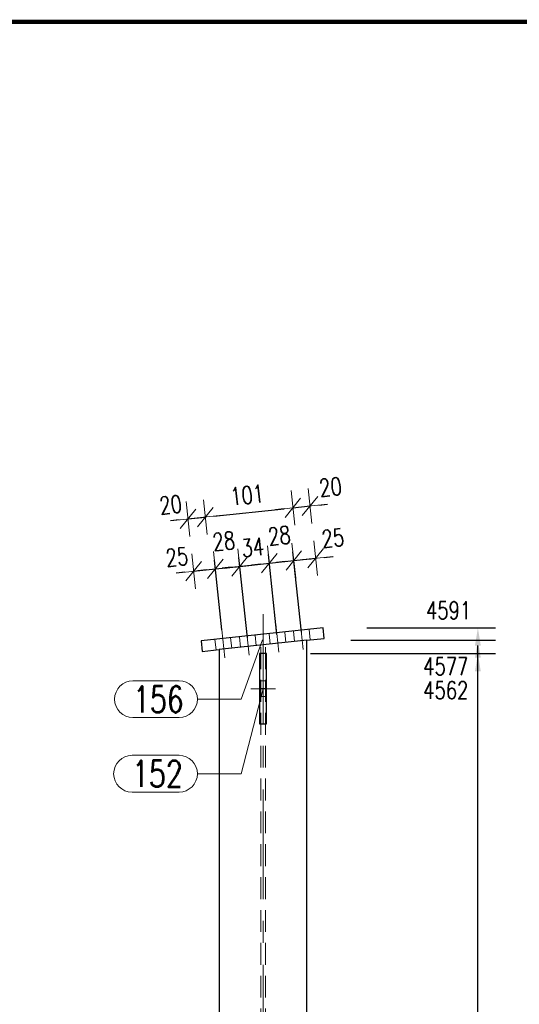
# Model space of a CAD drawing. Header units: millimetres. Extents: x -152 to 454, y 14102 to 14598.
# Tile 16 of 18: x 269 to 326, y 14400 to 14513. Entities that reach past the tile are written whole.
import ezdxf

# ---------------------------------------------------------------- set-up
doc = ezdxf.new("R2010")
doc.units = ezdxf.units.MM
doc.header["$LTSCALE"] = 10
doc.linetypes.add('HIDDEN', pattern=[0.375, 0.25, -0.125])
doc.linetypes.add('MITTE', pattern=[2, 1.25, -0.25, 0.25, -0.25])
doc.layers.get('Defpoints').update_dxf_attribs({"color": 1})
for name, color, linetype, lineweight in [('_RAMKA', 7, 'Continuous', 35), ('PS_DIM', 4, 'Continuous', 13), ('PS_Hidden', 2, 'HIDDEN', 9), ('PS_Mid', 5, 'MITTE', 15), ('PS_Pos', 1, 'Continuous', 15), ('PS_Shape', 161, 'Continuous', 30), ('PS_SOLID', 7, 'Continuous', 30)]:
    doc.layers.add(name, color=color, linetype=linetype, lineweight=lineweight)
doc.styles.add('simplex', font='simplex.shx', dxfattribs={"width": 0.75})
doc.dimstyles.new('1_10_GŁ_DS1-LS10', dxfattribs={"dimtxt": 2, "dimasz": 2, "dimexe": 2, "dimexo": 5, "dimgap": 1, "dimtad": 1, "dimjust": 4, "dimdec": 0, "dimlfac": 10, "dimtxsty": 'simplex', "dimblk1": 'NONE', "dimsah": 1, "dimcen": 2, "dimclrd": 256, "dimclre": 256, "dimclrt": 3, "dimadec": 1, "dimazin": 0, "dimtfac": 1, "dimtdec": 0, "dimtmove": 2, "dimatfit": 3, "dimfxl": 1, "dimarcsym": 0})
doc.dimstyles.new('1_10_PRZ', dxfattribs={"dimtxt": 2, "dimasz": 1, "dimexe": 2, "dimexo": 5, "dimgap": 1, "dimtad": 1, "dimdec": 0, "dimlfac": 10, "dimtxsty": 'simplex', "dimblk": 'dimznak', "dimcen": 2, "dimse1": 1, "dimse2": 1, "dimclrt": 3, "dimadec": 1, "dimazin": 0, "dimtfac": 1, "dimtdec": 0, "dimtix": 1, "dimtmove": 2, "dimatfit": 3, "dimldrblk": 'dim-grot', "dimfxl": 1, "dimarcsym": 0})
doc.dimstyles.new('1_10_SC', dxfattribs={"dimtxt": 2, "dimasz": 1, "dimexe": 1, "dimexo": 1, "dimgap": 1, "dimtad": 1, "dimdec": 0, "dimlfac": 10, "dimtxsty": 'simplex', "dimblk": 'dimznak', "dimcen": 2, "dimclrd": 256, "dimclre": 256, "dimclrt": 3, "dimadec": 1, "dimazin": 0, "dimtfac": 1, "dimtdec": 0, "dimtix": 1, "dimtmove": 2, "dimatfit": 3, "dimldrblk": 'dim-grot', "dimfxl": 1, "dimarcsym": 0})

# ---------------------------------------------------------------- blocks, each defined once
blk = doc.blocks.new('*D104')
at = {"layer": 'Defpoints', "color": 0, "transparency": 16777216}
for p in [(297.45, 14440.2), (321.55, 14440.2), (302.05, 14224.7)]:
    blk.add_point(p, dxfattribs=at)
at = {"layer": 'PS_DIM', "lineweight": -2, "transparency": 16777216}
for p, q in [((302.45, 14440.2), (323.55, 14440.2)), ((321.55, 14224.7), (321.55, 14438.2)), ((307.05, 14224.7), (323.55, 14224.7))]:
    blk.add_line(p, q, dxfattribs=at)
at = {"layer": 'PS_DIM', "transparency": 16777216}
blk.add_solid([(321.22, 14438.2), (321.88, 14438.2), (321.55, 14440.2)], dxfattribs=at)
at = {"layer": 'PS_DIM', "color": 3, "transparency": 16777216, "insert": (317.89, 14436.03), "char_height": 2, "attachment_point": 5, "rotation": 0.0573, "style": 'simplex'}
blk.add_mtext('4562', dxfattribs=at)
blk = doc.blocks.new('_None')
blk = doc.blocks.new('*D105')
at = {"layer": 'Defpoints', "color": 0, "transparency": 16777216}
for p in [(302.05, 14441.73), (321.55, 14441.73), (302.05, 14224.7)]:
    blk.add_point(p, dxfattribs=at)
at = {"layer": 'PS_DIM', "lineweight": -2, "transparency": 16777216}
for p, q in [((307.05, 14441.73), (323.55, 14441.73)), ((321.55, 14224.7), (321.55, 14439.73)), ((307.05, 14224.7), (323.55, 14224.7))]:
    blk.add_line(p, q, dxfattribs=at)
at = {"layer": 'PS_DIM', "transparency": 16777216}
blk.add_solid([(321.22, 14439.73), (321.88, 14439.73), (321.55, 14441.73)], dxfattribs=at)
at = {"layer": 'PS_DIM', "color": 3, "transparency": 16777216, "insert": (317.89, 14438.76), "char_height": 2, "attachment_point": 5, "rotation": 0.0573, "style": 'simplex'}
blk.add_mtext('4577', dxfattribs=at)
blk = doc.blocks.new('*D106')
at = {"layer": 'Defpoints', "color": 0, "transparency": 16777216}
for p in [(303.88, 14443.13), (321.55, 14443.13), (302.05, 14224.7)]:
    blk.add_point(p, dxfattribs=at)
at = {"layer": 'PS_DIM', "lineweight": -2, "transparency": 16777216}
for p, q in [((308.88, 14443.13), (323.55, 14443.13)), ((321.55, 14224.7), (321.55, 14441.13)), ((307.05, 14224.7), (323.55, 14224.7))]:
    blk.add_line(p, q, dxfattribs=at)
at = {"layer": 'PS_DIM', "transparency": 16777216}
blk.add_solid([(321.22, 14441.13), (321.88, 14441.13), (321.55, 14443.13)], dxfattribs=at)
at = {"layer": 'PS_DIM', "color": 3, "transparency": 16777216, "insert": (318.21, 14445.15), "char_height": 2, "attachment_point": 5, "rotation": 0.0573, "style": 'simplex'}
blk.add_mtext('4591', dxfattribs=at)
blk = doc.blocks.new('dimznak')
at = {"color": 0}
for points in [[(0, 2), (0, -2)], [(-2, 0), (2, 0)]]:
    blk.add_lwpolyline(points, dxfattribs=at)
at = {"color": 2}
blk.add_lwpolyline([(1, 1), (-1, -1)], dxfattribs=at)
blk = doc.blocks.new('*D119')
at = {"layer": 'Defpoints', "color": 0, "transparency": 16777216}
for p in [(291.6, 14449.87), (289.96, 14441.65), (292.45, 14441.91)]:
    blk.add_point(p, dxfattribs=at)
at = {"layer": 'PS_DIM', "color": 0, "lineweight": -2, "transparency": 16777216}
for p, q in [((288.12, 14449.5), (287.12, 14449.39)), ((289.11, 14449.6), (291.6, 14449.87)), ((292.59, 14449.97), (293.59, 14450.08))]:
    blk.add_line(p, q, dxfattribs=at)
for p, rotation in [((289.11, 14449.6), 6.092002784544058), ((291.6, 14449.87), 186.092002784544)]:
    blk.add_blockref('dimznak', p, dxfattribs=dict(at, rotation=rotation))
at = {"layer": 'PS_DIM', "color": 3, "transparency": 16777216, "insert": (287.21, 14451.23), "char_height": 2, "attachment_point": 5, "rotation": 6.092, "style": 'simplex'}
blk.add_mtext('25', dxfattribs=at)
blk = doc.blocks.new('dim-grot')
blk.add_hatch(color=256).paths.add_polyline_path([(0, 0), (-2, 0.5), (-2, -0.5)])
blk.add_lwpolyline([(0, 0), (-2, 0.5), (-2, -0.5), (0, 0)])
blk = doc.blocks.new('*D120')
at = {"layer": 'Defpoints', "color": 0, "transparency": 16777216}
for p in [(294.38, 14450.16), (292.45, 14441.91), (295.36, 14441.02)]:
    blk.add_point(p, dxfattribs=at)
at = {"layer": 'PS_DIM', "lineweight": -2, "transparency": 16777216}
for p, q in [((292.34, 14442.91), (291.49, 14450.86)), ((295.25, 14442.01), (294.28, 14451.16)), ((290.6, 14449.76), (289.61, 14449.65)), ((291.6, 14449.87), (294.38, 14450.16)), ((295.38, 14450.27), (296.37, 14450.38))]:
    blk.add_line(p, q, dxfattribs=at)
for p, rotation in [((291.6, 14449.87), 6.092002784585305), ((294.38, 14450.16), 186.0920027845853)]:
    blk.add_blockref('dimznak', p, dxfattribs=dict(at, rotation=rotation))
at = {"layer": 'PS_DIM', "color": 3, "transparency": 16777216, "insert": (292.56, 14453.04), "char_height": 2, "attachment_point": 5, "rotation": 6.092, "style": 'simplex'}
blk.add_mtext('28', dxfattribs=at)
blk = doc.blocks.new('*D121')
at = {"layer": 'Defpoints', "color": 0, "transparency": 16777216}
for p in [(297.76, 14450.52), (295.36, 14441.02), (298.74, 14441.38)]:
    blk.add_point(p, dxfattribs=at)
at = {"layer": 'PS_DIM', "lineweight": -2, "transparency": 16777216}
for p, q in [((295.25, 14442.01), (294.28, 14451.16)), ((294.38, 14450.16), (297.76, 14450.52)), ((298.63, 14442.37), (297.66, 14451.52)), ((298.76, 14450.63), (299.75, 14450.74)), ((293.39, 14450.06), (292.39, 14449.95))]:
    blk.add_line(p, q, dxfattribs=at)
for p, rotation in [((294.38, 14450.16), 6.092002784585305), ((297.76, 14450.52), 186.0920027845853)]:
    blk.add_blockref('dimznak', p, dxfattribs=dict(at, rotation=rotation))
at = {"layer": 'PS_DIM', "color": 3, "transparency": 16777216, "insert": (295.86, 14452.33), "char_height": 2, "attachment_point": 5, "rotation": 6.092, "style": 'simplex'}
blk.add_mtext('34', dxfattribs=at)
blk = doc.blocks.new('*D122')
at = {"layer": 'Defpoints', "color": 0, "transparency": 16777216}
for p in [(300.55, 14450.82), (301.52, 14441.67), (298.74, 14441.38)]:
    blk.add_point(p, dxfattribs=at)
at = {"layer": 'PS_DIM', "lineweight": -2, "transparency": 16777216}
for p, q in [((301.42, 14442.67), (300.44, 14451.82)), ((298.63, 14442.37), (297.66, 14451.52)), ((297.76, 14450.52), (300.55, 14450.82)), ((301.54, 14450.93), (302.54, 14451.03)), ((296.77, 14450.42), (295.77, 14450.31))]:
    blk.add_line(p, q, dxfattribs=at)
for p, rotation in [((300.55, 14450.82), 186.0920027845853), ((297.76, 14450.52), 6.092002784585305)]:
    blk.add_blockref('dimznak', p, dxfattribs=dict(at, rotation=rotation))
at = {"layer": 'PS_DIM', "color": 3, "transparency": 16777216, "insert": (298.89, 14453.66), "char_height": 2, "attachment_point": 5, "rotation": 6.092, "style": 'simplex'}
blk.add_mtext('28', dxfattribs=at)
blk = doc.blocks.new('*D123')
at = {"layer": 'Defpoints', "color": 0, "transparency": 16777216}
for p in [(303.03, 14451.09), (301.52, 14441.67), (304.01, 14441.94)]:
    blk.add_point(p, dxfattribs=at)
at = {"layer": 'PS_DIM', "color": 0, "lineweight": -2, "transparency": 16777216}
for p, q in [((299.55, 14450.72), (298.56, 14450.61)), ((300.55, 14450.82), (303.03, 14451.09)), ((304.03, 14451.19), (305.02, 14451.3))]:
    blk.add_line(p, q, dxfattribs=at)
for p, rotation in [((300.55, 14450.82), 6.092002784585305), ((303.03, 14451.09), 186.0920027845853)]:
    blk.add_blockref('dimznak', p, dxfattribs=dict(at, rotation=rotation))
at = {"layer": 'PS_DIM', "color": 3, "transparency": 16777216, "insert": (305, 14453.39), "char_height": 2, "attachment_point": 5, "rotation": 6.092, "style": 'simplex'}
blk.add_mtext('25', dxfattribs=at)
blk = doc.blocks.new('*D124')
at = {"layer": 'Defpoints', "color": 0, "transparency": 16777216}
for p in [(290.44, 14455.78), (290.09, 14440.45), (292.05, 14440.66)]:
    blk.add_point(p, dxfattribs=at)
at = {"layer": 'PS_DIM', "color": 0, "lineweight": -2, "transparency": 16777216}
for p, q in [((287.48, 14455.46), (286.49, 14455.36)), ((288.48, 14455.57), (290.44, 14455.78)), ((291.43, 14455.88), (292.42, 14455.99))]:
    blk.add_line(p, q, dxfattribs=at)
for p, rotation in [((288.48, 14455.57), 6.092002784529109), ((290.44, 14455.78), 186.0920027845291)]:
    blk.add_blockref('dimznak', p, dxfattribs=dict(at, rotation=rotation))
at = {"layer": 'PS_DIM', "color": 3, "transparency": 16777216, "insert": (286.49, 14457.19), "char_height": 2, "attachment_point": 5, "rotation": 6.092, "style": 'simplex'}
blk.add_mtext('20', dxfattribs=at)
blk = doc.blocks.new('*D125')
at = {"layer": 'Defpoints', "color": 0, "transparency": 16777216}
for p in [(300.44, 14456.84), (302.05, 14441.73), (292.05, 14440.66)]:
    blk.add_point(p, dxfattribs=at)
at = {"layer": 'PS_DIM', "color": 0, "lineweight": -2, "transparency": 16777216}
blk.add_line((291.43, 14455.88), (299.44, 14456.74), dxfattribs=at)
for p, rotation in [((300.44, 14456.84), 6.092002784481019), ((290.44, 14455.78), 186.092002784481)]:
    blk.add_blockref('dimznak', p, dxfattribs=dict(at, rotation=rotation))
at = {"layer": 'PS_DIM', "color": 3, "transparency": 16777216, "insert": (295.22, 14458.3), "char_height": 2, "attachment_point": 5, "rotation": 6.092, "style": 'simplex'}
blk.add_mtext('101', dxfattribs=at)
blk = doc.blocks.new('*D126')
at = {"layer": 'Defpoints', "color": 0, "transparency": 16777216}
for p in [(302.4, 14457.05), (303.88, 14443.13), (302.05, 14441.73)]:
    blk.add_point(p, dxfattribs=at)
at = {"layer": 'PS_DIM', "color": 0, "lineweight": -2, "transparency": 16777216}
for p, q in [((303.39, 14457.16), (304.39, 14457.27)), ((299.44, 14456.74), (298.45, 14456.63)), ((300.44, 14456.84), (302.4, 14457.05))]:
    blk.add_line(p, q, dxfattribs=at)
for p, rotation in [((300.44, 14456.84), 6.092002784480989), ((302.4, 14457.05), 186.092002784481)]:
    blk.add_blockref('dimznak', p, dxfattribs=dict(at, rotation=rotation))
at = {"layer": 'PS_DIM', "color": 3, "transparency": 16777216, "insert": (304.73, 14459.22), "char_height": 2, "attachment_point": 5, "rotation": 6.092, "style": 'simplex'}
blk.add_mtext('20', dxfattribs=at)
blk = doc.blocks.new('*U135')
at = {"layer": '_RAMKA', "lineweight": -3, "const_width": 0.5}
blk.add_lwpolyline([(-564, 10), (-10, 10), (-10, 410), (-564, 410)], close=True, dxfattribs=at)
blk = doc.blocks.new('*X295')
at = {"layer": 'PS_Hidden', "color": 2, "linetype": 'HIDDEN'}
for p, q in [((299.63, 14441.47), (299.51, 14442.67)), ((300.5, 14442.77), (300.63, 14441.58)), ((302.42, 14441.77), (302.29, 14442.96)), ((291.55, 14441.82), (291.68, 14440.62)), ((293.47, 14440.81), (293.34, 14442.01)), ((294.34, 14442.11), (294.46, 14440.92)), ((296.25, 14441.11), (296.13, 14442.3)), ((297.72, 14442.47), (297.84, 14441.28)), ((292.05, 14440.66), (292.05, 14352.2)), ((296.77, 14352.2), (296.77, 14441.17)), ((297.33, 14352.2), (297.33, 14441.23)), ((297.45, 14437.1), (296.65, 14437.1)), ((296.65, 14435.3), (297.45, 14435.3))]:
    blk.add_line(p, q, dxfattribs=at)
at = {"layer": 'PS_Mid', "color": 5, "linetype": 'MITTE'}
for p, q in [((297.05, 14352.2), (297.05, 14446.73)), ((301.29, 14443.86), (301.63, 14440.68)), ((301.29, 14443.86), (301.63, 14440.68)), ((292.34, 14442.91), (292.68, 14439.72)), ((292.34, 14442.91), (292.68, 14439.72)), ((295.12, 14443.2), (295.46, 14440.02)), ((295.12, 14443.2), (295.46, 14440.02)), ((298.51, 14443.56), (298.85, 14440.38)), ((298.51, 14443.56), (298.85, 14440.38)), ((295.65, 14436.2), (298.45, 14436.2))]:
    blk.add_line(p, q, dxfattribs=at)
at = {"layer": 'PS_SOLID', "color": 7, "linetype": 'Continuous'}
for p, q in [((303.88, 14443.13), (289.96, 14441.65)), ((304.01, 14441.94), (303.88, 14443.13)), ((289.96, 14441.65), (290.09, 14440.45)), ((302.05, 14441.73), (292.05, 14440.66)), ((302.05, 14441.73), (304.01, 14441.94)), ((302.05, 14352.2), (302.05, 14441.73)), ((290.09, 14440.45), (292.05, 14440.66)), ((292.05, 14440.66), (292.05, 14352.2)), ((297.45, 14440.2), (296.65, 14440.2)), ((296.65, 14440.2), (296.65, 14440.19)), ((296.65, 14440.19), (296.65, 14440.19)), ((296.65, 14440.19), (296.65, 14440.18)), ((296.65, 14440.18), (296.65, 14440.18)), ((296.65, 14440.18), (296.65, 14440.17)), ((296.65, 14440.17), (296.65, 14440.15)), ((296.65, 14440.15), (296.65, 14440.14)), ((296.65, 14440.14), (296.65, 14440.12)), ((296.65, 14440.12), (296.65, 14440.1)), ((296.65, 14440.1), (296.65, 14440.08)), ((296.65, 14440.08), (296.65, 14440.07)), ((296.65, 14440.07), (296.65, 14440.05)), ((296.65, 14440.05), (296.65, 14440.02)), ((296.65, 14440.02), (296.65, 14439.99)), ((296.65, 14439.99), (296.65, 14439.96)), ((296.65, 14439.96), (296.65, 14439.93)), ((296.65, 14439.93), (296.65, 14439.89)), ((296.65, 14439.89), (296.65, 14439.85)), ((296.65, 14439.85), (296.65, 14439.81)), ((296.65, 14439.81), (296.65, 14439.77)), ((296.65, 14439.77), (296.65, 14439.72)), ((296.65, 14439.72), (296.65, 14439.68)), ((296.65, 14439.68), (296.65, 14439.63)), ((296.65, 14439.63), (296.65, 14439.57)), ((296.65, 14439.57), (296.65, 14439.52)), ((296.65, 14439.52), (296.65, 14439.47)), ((296.65, 14439.47), (296.65, 14439.41)), ((296.65, 14439.41), (296.65, 14439.35)), ((296.65, 14439.35), (296.65, 14439.29)), ((296.65, 14439.29), (296.65, 14439.22)), ((297.45, 14440.19), (297.45, 14440.2)), ((297.45, 14440.18), (297.45, 14440.19)), ((297.45, 14440.19), (297.45, 14440.19)), ((297.45, 14440.17), (297.45, 14440.18)), ((297.45, 14440.18), (297.45, 14440.18)), ((297.45, 14440.15), (297.45, 14440.17)), ((297.45, 14440.14), (297.45, 14440.15)), ((297.45, 14440.12), (297.45, 14440.14)), ((297.45, 14440.1), (297.45, 14440.12)), ((297.45, 14440.08), (297.45, 14440.1)), ((297.45, 14440.05), (297.45, 14440.08)), ((297.45, 14440.02), (297.45, 14440.05)), ((297.45, 14439.99), (297.45, 14440.02)), ((297.45, 14439.96), (297.45, 14439.99)), ((297.45, 14439.93), (297.45, 14439.96)), ((297.45, 14439.89), (297.45, 14439.93)), ((297.45, 14439.85), (297.45, 14439.89)), ((297.45, 14439.81), (297.45, 14439.85)), ((297.45, 14439.77), (297.45, 14439.81)), ((297.45, 14439.72), (297.45, 14439.77)), ((297.45, 14439.68), (297.45, 14439.72)), ((297.45, 14439.63), (297.45, 14439.68)), ((297.45, 14439.57), (297.45, 14439.63)), ((297.45, 14439.52), (297.45, 14439.57)), ((297.45, 14439.47), (297.45, 14439.52)), ((297.45, 14439.41), (297.45, 14439.47)), ((297.45, 14439.35), (297.45, 14439.41)), ((297.45, 14439.29), (297.45, 14439.35)), ((297.45, 14439.22), (297.45, 14439.29)), ((296.65, 14439.22), (296.65, 14439.16)), ((296.65, 14439.16), (296.65, 14439.09)), ((296.65, 14439.09), (296.65, 14439.02)), ((296.65, 14439.02), (296.65, 14438.95)), ((296.65, 14438.95), (296.65, 14438.88)), ((296.65, 14438.88), (296.65, 14438.81)), ((296.65, 14438.81), (296.65, 14438.73)), ((296.65, 14438.73), (296.65, 14438.66)), ((296.65, 14438.66), (296.65, 14438.58)), ((296.65, 14438.58), (296.65, 14438.5)), ((296.65, 14438.5), (296.65, 14438.42)), ((296.65, 14438.42), (296.65, 14438.34)), ((296.65, 14438.34), (296.65, 14438.25)), ((296.65, 14438.25), (296.65, 14438.17)), ((296.65, 14438.17), (296.65, 14438.08)), ((297.45, 14439.16), (297.45, 14439.22)), ((297.45, 14439.09), (297.45, 14439.16)), ((297.45, 14439.02), (297.45, 14439.09)), ((297.45, 14438.95), (297.45, 14439.02)), ((297.45, 14438.88), (297.45, 14438.95)), ((297.45, 14438.81), (297.45, 14438.88)), ((297.45, 14438.73), (297.45, 14438.81)), ((297.45, 14438.66), (297.45, 14438.73)), ((297.45, 14438.58), (297.45, 14438.66)), ((297.45, 14438.5), (297.45, 14438.58)), ((297.45, 14438.42), (297.45, 14438.5)), ((297.45, 14438.34), (297.45, 14438.42)), ((297.45, 14438.25), (297.45, 14438.34)), ((297.45, 14438.17), (297.45, 14438.25)), ((297.45, 14438.08), (297.45, 14438.17)), ((296.65, 14438.08), (296.65, 14437.99)), ((296.65, 14437.99), (296.65, 14437.91)), ((296.65, 14437.91), (296.65, 14437.82)), ((296.65, 14437.82), (296.65, 14437.73)), ((296.65, 14437.73), (296.65, 14437.63)), ((296.65, 14437.63), (296.65, 14437.54)), ((296.65, 14437.54), (296.65, 14437.45)), ((296.65, 14437.45), (296.65, 14437.36)), ((296.65, 14437.36), (296.65, 14437.26)), ((296.65, 14437.26), (296.65, 14437.17)), ((296.65, 14437.17), (296.65, 14437.07)), ((296.65, 14437.07), (296.65, 14436.98)), ((297.45, 14437.99), (297.45, 14438.08)), ((297.45, 14437.91), (297.45, 14437.99)), ((297.45, 14437.82), (297.45, 14437.91)), ((297.45, 14437.73), (297.45, 14437.82)), ((297.45, 14437.63), (297.45, 14437.73)), ((297.45, 14437.54), (297.45, 14437.63)), ((297.45, 14437.45), (297.45, 14437.54)), ((297.45, 14437.36), (297.45, 14437.45)), ((297.45, 14437.26), (297.45, 14437.36)), ((297.45, 14437.17), (297.45, 14437.26)), ((297.45, 14437.07), (297.45, 14437.17)), ((297.45, 14436.98), (297.45, 14437.07)), ((296.65, 14436.98), (296.65, 14436.88)), ((296.65, 14436.88), (296.65, 14436.78)), ((296.65, 14436.78), (296.65, 14436.68)), ((296.65, 14436.68), (296.65, 14436.59)), ((296.65, 14436.59), (296.65, 14436.49)), ((296.65, 14436.49), (296.65, 14436.39)), ((296.65, 14436.39), (296.65, 14436.29)), ((296.65, 14436.29), (296.65, 14436.2)), ((296.65, 14436.2), (296.65, 14436.1)), ((297.45, 14436.2), (296.65, 14436.2)), ((296.65, 14436.1), (296.65, 14436)), ((296.65, 14436), (296.65, 14435.9)), ((297.45, 14436.88), (297.45, 14436.98)), ((297.45, 14436.78), (297.45, 14436.88)), ((297.45, 14436.68), (297.45, 14436.78)), ((297.45, 14436.59), (297.45, 14436.68)), ((297.45, 14436.49), (297.45, 14436.59)), ((297.45, 14436.39), (297.45, 14436.49)), ((297.45, 14436.29), (297.45, 14436.39)), ((297.45, 14436.2), (297.45, 14436.29)), ((297.45, 14436.1), (297.45, 14436.2)), ((297.45, 14436), (297.45, 14436.1)), ((297.45, 14435.9), (297.45, 14436)), ((296.65, 14435.9), (296.65, 14435.8)), ((296.65, 14435.8), (296.65, 14435.71)), ((296.65, 14435.71), (296.65, 14435.61)), ((296.65, 14435.61), (296.65, 14435.51)), ((296.65, 14435.51), (296.65, 14435.41)), ((296.65, 14435.41), (296.65, 14435.32)), ((296.65, 14435.32), (296.65, 14435.22)), ((296.65, 14435.22), (296.65, 14435.13)), ((296.65, 14435.13), (296.65, 14435.03)), ((296.65, 14435.03), (296.65, 14434.94)), ((296.65, 14434.94), (296.65, 14434.85)), ((296.65, 14434.85), (296.65, 14434.76)), ((297.45, 14435.8), (297.45, 14435.9)), ((297.45, 14435.71), (297.45, 14435.8)), ((297.45, 14435.61), (297.45, 14435.71)), ((297.45, 14435.51), (297.45, 14435.61)), ((297.45, 14435.41), (297.45, 14435.51)), ((297.45, 14435.32), (297.45, 14435.41)), ((297.45, 14435.22), (297.45, 14435.32)), ((297.45, 14435.13), (297.45, 14435.22)), ((297.45, 14435.03), (297.45, 14435.13)), ((297.45, 14434.94), (297.45, 14435.03)), ((297.45, 14434.85), (297.45, 14434.94)), ((297.45, 14434.76), (297.45, 14434.85)), ((296.65, 14434.76), (296.65, 14434.66)), ((296.65, 14434.66), (296.65, 14434.57)), ((296.65, 14434.57), (296.65, 14434.49)), ((296.65, 14434.49), (296.65, 14434.4)), ((296.65, 14434.4), (296.65, 14434.31)), ((296.65, 14434.31), (296.65, 14434.22)), ((296.65, 14434.22), (296.65, 14434.14)), ((296.65, 14434.14), (296.65, 14434.06)), ((296.65, 14434.06), (296.65, 14433.97)), ((296.65, 14433.97), (296.65, 14433.89)), ((296.65, 14433.89), (296.65, 14433.81)), ((296.65, 14433.81), (296.65, 14433.73)), ((296.65, 14433.73), (296.65, 14433.66)), ((297.45, 14434.66), (297.45, 14434.76)), ((297.45, 14434.57), (297.45, 14434.66)), ((297.45, 14434.49), (297.45, 14434.57)), ((297.45, 14434.4), (297.45, 14434.49)), ((297.45, 14434.31), (297.45, 14434.4)), ((297.45, 14434.22), (297.45, 14434.31)), ((297.45, 14434.14), (297.45, 14434.22)), ((297.45, 14434.06), (297.45, 14434.14)), ((297.45, 14433.97), (297.45, 14434.06)), ((297.45, 14433.89), (297.45, 14433.97)), ((297.45, 14433.81), (297.45, 14433.89)), ((297.45, 14433.73), (297.45, 14433.81)), ((297.45, 14433.66), (297.45, 14433.73)), ((296.65, 14433.66), (296.65, 14433.58)), ((296.65, 14433.58), (296.65, 14433.51)), ((296.65, 14433.51), (296.65, 14433.44)), ((296.65, 14433.44), (296.65, 14433.37)), ((296.65, 14433.37), (296.65, 14433.3)), ((296.65, 14433.3), (296.65, 14433.23)), ((296.65, 14433.23), (296.65, 14433.17)), ((296.65, 14433.17), (296.65, 14433.1)), ((296.65, 14433.1), (296.65, 14433.04)), ((296.65, 14433.04), (296.65, 14432.98)), ((296.65, 14432.98), (296.65, 14432.92)), ((296.65, 14432.92), (296.65, 14432.87)), ((296.65, 14432.87), (296.65, 14432.82)), ((296.65, 14432.82), (296.65, 14432.76)), ((296.65, 14432.76), (296.65, 14432.71)), ((296.65, 14432.71), (296.65, 14432.67)), ((296.65, 14432.67), (296.65, 14432.62)), ((296.65, 14432.62), (296.65, 14432.58)), ((296.65, 14432.58), (296.65, 14432.54)), ((296.65, 14432.54), (296.65, 14432.5)), ((297.45, 14433.58), (297.45, 14433.66)), ((297.45, 14433.51), (297.45, 14433.58)), ((297.45, 14433.44), (297.45, 14433.51)), ((297.45, 14433.37), (297.45, 14433.44)), ((297.45, 14433.3), (297.45, 14433.37)), ((297.45, 14433.23), (297.45, 14433.3)), ((297.45, 14433.17), (297.45, 14433.23)), ((297.45, 14433.1), (297.45, 14433.17)), ((297.45, 14433.04), (297.45, 14433.1)), ((297.45, 14432.98), (297.45, 14433.04)), ((297.45, 14432.92), (297.45, 14432.98)), ((297.45, 14432.87), (297.45, 14432.92)), ((297.45, 14432.82), (297.45, 14432.87)), ((297.45, 14432.76), (297.45, 14432.82)), ((297.45, 14432.71), (297.45, 14432.76)), ((297.45, 14432.67), (297.45, 14432.71)), ((297.45, 14432.62), (297.45, 14432.67)), ((297.45, 14432.58), (297.45, 14432.62)), ((297.45, 14432.54), (297.45, 14432.58)), ((297.45, 14432.5), (297.45, 14432.54)), ((296.65, 14432.5), (296.65, 14432.46)), ((296.65, 14432.46), (296.65, 14432.43)), ((296.65, 14432.43), (296.65, 14432.4)), ((296.65, 14432.4), (296.65, 14432.37)), ((296.65, 14432.37), (296.65, 14432.34)), ((296.65, 14432.34), (296.65, 14432.32)), ((296.65, 14432.32), (296.65, 14432.29)), ((296.65, 14432.29), (296.65, 14432.27)), ((296.65, 14432.27), (296.65, 14432.25)), ((296.65, 14432.25), (296.65, 14432.24)), ((296.65, 14432.24), (296.65, 14432.23)), ((296.65, 14432.23), (296.65, 14432.21)), ((296.65, 14432.21), (296.65, 14432.21)), ((296.65, 14432.21), (296.65, 14432.2)), ((296.65, 14432.2), (296.65, 14432.2)), ((296.65, 14432.2), (296.65, 14432.2)), ((296.65, 14432.2), (297.45, 14432.2)), ((297.45, 14432.46), (297.45, 14432.5)), ((297.45, 14432.43), (297.45, 14432.46)), ((297.45, 14432.4), (297.45, 14432.43)), ((297.45, 14432.37), (297.45, 14432.4)), ((297.45, 14432.34), (297.45, 14432.37)), ((297.45, 14432.32), (297.45, 14432.34)), ((297.45, 14432.29), (297.45, 14432.32)), ((297.45, 14432.27), (297.45, 14432.29)), ((297.45, 14432.25), (297.45, 14432.27)), ((297.45, 14432.24), (297.45, 14432.25)), ((297.45, 14432.23), (297.45, 14432.24)), ((297.45, 14432.21), (297.45, 14432.23)), ((297.45, 14432.2), (297.45, 14432.21)), ((297.45, 14432.21), (297.45, 14432.21)), ((297.45, 14432.2), (297.45, 14432.2)), ((297.45, 14432.2), (297.45, 14432.2))]:
    blk.add_line(p, q, dxfattribs=at)
blk = doc.blocks.new('*X308')
at = {"color": 1}
for p, q in [((296.99, 14441.79), (294.55, 14435)), ((282.2, 14437.1), (287.45, 14437.1)), ((289.55, 14435), (294.55, 14435)), ((282.2, 14432.9), (287.45, 14432.9))]:
    blk.add_line(p, q, dxfattribs=at)
for centre, start, end in [((282.2, 14435), 90, 270), ((287.45, 14435), 270, 90)]:
    blk.add_arc(centre, 2.1, start, end, dxfattribs=at)
at = {"color": 2, "style": 'simplex', "width": 0.75}
blk.add_text('156', height=3, dxfattribs=at).set_placement((282.2, 14433.5))
blk = doc.blocks.new('*X309')
at = {"color": 1}
for p, q in [((297.05, 14436.2), (294.55, 14426.5)), ((282.09, 14428.6), (287.45, 14428.6)), ((289.55, 14426.5), (294.55, 14426.5)), ((282.09, 14424.4), (287.45, 14424.4))]:
    blk.add_line(p, q, dxfattribs=at)
for centre, start, end in [((282.09, 14426.5), 90, 270), ((287.45, 14426.5), 270, 90)]:
    blk.add_arc(centre, 2.1, start, end, dxfattribs=at)
at = {"color": 2, "style": 'simplex', "width": 0.75}
blk.add_text('152', height=3, dxfattribs=at).set_placement((282.09, 14425))

msp = doc.modelspace()

# ---------------------------------------------------------------- block references
at = {"layer": 'PS_DIM'}
msp.add_blockref('*U135', (448.16, 14102.29), dxfattribs=at)
at = {"layer": 'PS_Pos'}
for name in ['*X308', '*X309']:
    msp.add_blockref(name, (0, 0), dxfattribs=at)
at = {"layer": 'PS_Shape', "color": 66}
msp.add_blockref('*X295', (0, 0), dxfattribs=at)

# ---------------------------------------------------------------- dimensions: what is measured, and where the dimension line sits
at = {"layer": 'PS_DIM'}
for base, p1, p2, angle, dimstyle, picture, middle, dimtype in [((302.4, 14457.05), (302.05, 14441.73), (303.88, 14443.13), 186.092, '1_10_PRZ', '*D126', (304.73, 14459.22), 128), ((290.44, 14455.78), (290.09, 14440.45), (292.05, 14440.66), 6.092, '1_10_PRZ', '*D124', (286.49, 14457.19), 129), ((300.55, 14450.82), (298.74, 14441.38), (301.52, 14441.67), 186.092, '1_10_SC', '*D122', (298.89, 14453.66), 128), ((294.38, 14450.16), (292.45, 14441.91), (295.36, 14441.02), 186.092, '1_10_SC', '*D120', (292.56, 14453.04), 128), ((303.03, 14451.09), (301.52, 14441.67), (304.01, 14441.94), 186.092, '1_10_PRZ', '*D123', (305, 14453.39), 128), ((291.6, 14449.87), (289.96, 14441.65), (292.45, 14441.91), 6.092, '1_10_PRZ', '*D119', (287.21, 14451.23), 129)]:
    dim = msp.add_linear_dim(base=base, p1=p1, p2=p2, angle=angle, dimstyle=dimstyle, dxfattribs=at)
    dim.commit()
    dim.dimension.update_dxf_attribs({"geometry": picture, "text_midpoint": middle, "dimtype": dimtype})
for base, p1, p2, dimstyle, picture, middle in [((300.44, 14456.84), (292.05, 14440.66), (302.05, 14441.73), '1_10_PRZ', '*D125', (295.22, 14458.3)), ((297.76, 14450.52), (295.36, 14441.02), (298.74, 14441.38), '1_10_SC', '*D121', (295.86, 14452.33))]:
    dim = msp.add_linear_dim(base=base, p1=p1, p2=p2, angle=186.092, dimstyle=dimstyle, dxfattribs=at)
    dim.commit()
    dim.dimension.update_dxf_attribs({"geometry": picture, "text_midpoint": middle})
for base, p2, text, picture, middle in [((321.55, 14443.13), (303.88, 14443.13), '4591', '*D106', (318.21, 14445.15)), ((321.55, 14441.73), (302.05, 14441.73), '4577', '*D105', (317.89, 14438.76)), ((321.55, 14440.2), (297.45, 14440.2), '4562', '*D104', (317.89, 14436.03))]:
    dim = msp.add_linear_dim(base=base, p1=(302.05, 14224.7), p2=p2, angle=90, text=text, dimstyle='1_10_GŁ_DS1-LS10', dxfattribs=at)
    dim.commit()
    dim.dimension.update_dxf_attribs({"geometry": picture, "text_midpoint": middle, "dimtype": 128, "text_rotation": 0.0573})

doc.saveas('drawing.dxf')
